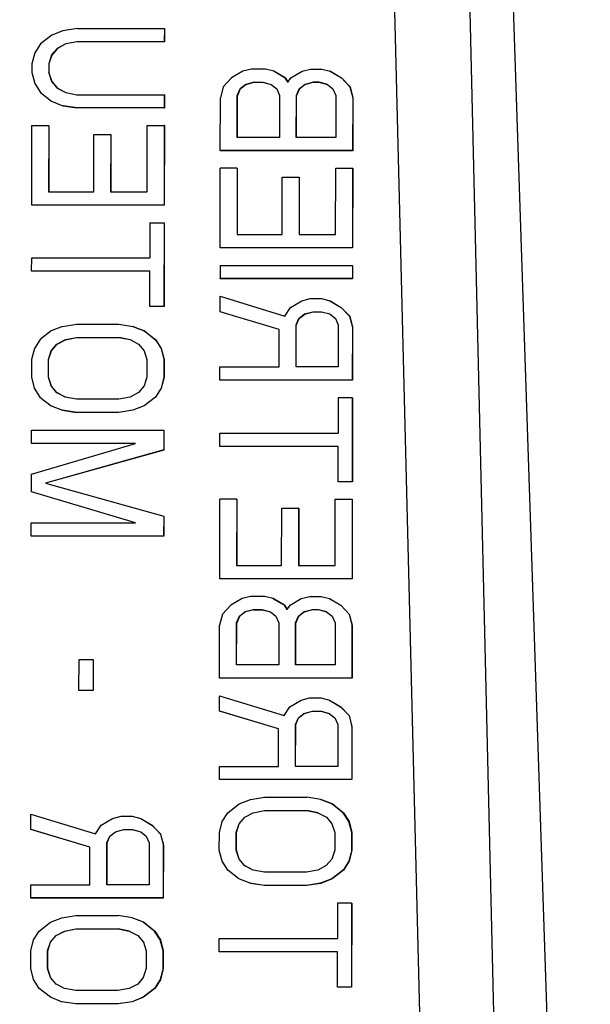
# Model space of a CAD drawing. Header units: inches. Extents: x 170 to 288, y 234 to 248.
# Tile 104 of 192: x 186.0467 to 186.075, y 243.9521 to 244.0009. Entities that reach past the tile are written whole.
import ezdxf

# ---------------------------------------------------------------- set-up
doc = ezdxf.new("R2010")
doc.units = ezdxf.units.IN
doc.header["$LTSCALE"] = 0.25
doc.header["$MEASUREMENT"] = 0
doc.layers.add('ANNOTATIONS', color=1, linetype='Continuous')
doc.layers.add('SLIM E GUIDE MOTOR LH', color=7, linetype='Continuous')
doc.styles.add('ARIAL', font='arial.ttf', dxfattribs={"height": 0.09375})
doc.dimstyles.new('STANDARD$0', dxfattribs={"dimtxt": 0.09375, "dimasz": 0.09375, "dimexe": 0.03125, "dimexo": 0.046875, "dimgap": 0.09, "dimtad": 0, "dimtih": 1, "dimtoh": 1, "dimdec": 4, "dimzin": 0, "dimdsep": 46, "dimtxsty": 'ARIAL', "dimcen": 0.09, "dimadec": 0, "dimazin": 0, "dimtfac": 1, "dimtdec": 4, "dimtofl": 0, "dimtmove": 0, "dimatfit": 1, "dimfxl": 1, "dimtolj": 1, "dimtzin": 0, "dimarcsym": 0})

# ---------------------------------------------------------------- blocks, each defined once
blk = doc.blocks.new('*D11')
at = {"layer": 'ANNOTATIONS', "color": 0, "lineweight": -2, "transparency": 16777216}
for p, q in [((185.619147, 244.143778), (187.017616, 244.143778)), ((186.986366, 244.050028), (186.986366, 242.359041)), ((186.986366, 240.233194), (186.986366, 241.924181)), ((185.70893, 240.139444), (187.017616, 240.139444))]:
    blk.add_line(p, q, dxfattribs=at)
at = {"layer": 'ANNOTATIONS', "color": 0, "transparency": 16777216}
for points in [[(186.970741, 244.050028), (187.001991, 244.050028), (186.986366, 244.143778)], [(186.970741, 240.233194), (187.001991, 240.233194), (186.986366, 240.139444)]]:
    blk.add_solid(points, dxfattribs=at)
at = {"layer": 'defpoints', "color": 0, "transparency": 16777216}
for p in [(185.572272, 244.143778), (186.986366, 244.143778), (185.662055, 240.139444)]:
    blk.add_point(p, dxfattribs=at)
at = {"layer": 'ANNOTATIONS', "color": 0, "transparency": 16777216, "insert": (186.986366, 242.141611), "char_height": 0.09375, "attachment_point": 5, "style": 'ARIAL'}
blk.add_mtext('\\A1;OPENING \\PHEIGHT', dxfattribs=at)

msp = doc.modelspace()

# ---------------------------------------------------------------- linework, layer by layer
at = {"layer": 'SLIM E GUIDE MOTOR LH'}
for p, q in [((186.070367, 244.024574), (186.074045, 243.914163)), ((186.067449, 243.914149), (186.064761, 244.022241)), ((186.068493, 244.022284), (186.071064, 243.914163)), ((186.048301, 244.00013), (186.047743, 243.999693)), ((186.048859, 244.000349), (186.048301, 244.00013)), ((186.049556, 244.000458), (186.048859, 244.000349)), ((186.049556, 244.000458), (186.053876, 244.000458)), ((186.053876, 244.000458), (186.053875, 243.999802)), ((186.053884, 244.000455), (186.053876, 244.000458)), ((186.053884, 244.000455), (186.053883, 243.999799)), ((186.047743, 243.999693), (186.047464, 243.999256)), ((186.048998, 243.999693), (186.048579, 243.999474)), ((186.049006, 243.99969), (186.048587, 243.999472)), ((186.049555, 243.999802), (186.048998, 243.999693)), ((186.049006, 243.99969), (186.048998, 243.999693)), ((186.049563, 243.9998), (186.049006, 243.99969)), ((186.053875, 243.999802), (186.049555, 243.999802)), ((186.049563, 243.9998), (186.049555, 243.999802)), ((186.053883, 243.999799), (186.049563, 243.9998)), ((186.053883, 243.999799), (186.053875, 243.999802)), ((186.047464, 243.999256), (186.047324, 243.998709)), ((186.0483, 243.999146), (186.04816, 243.998709)), ((186.048308, 243.999144), (186.048168, 243.998706)), ((186.048579, 243.999474), (186.0483, 243.999146)), ((186.048308, 243.999144), (186.0483, 243.999146)), ((186.048587, 243.999472), (186.048308, 243.999144)), ((186.048587, 243.999472), (186.048579, 243.999474)), ((186.047324, 243.998709), (186.047323, 243.998272)), ((186.04816, 243.998709), (186.04816, 243.998272)), ((186.048168, 243.998706), (186.04816, 243.998709)), ((186.048168, 243.998706), (186.048168, 243.998269)), ((186.047323, 243.998272), (186.047462, 243.997725)), ((186.04816, 243.998272), (186.048298, 243.997834)), ((186.048168, 243.998269), (186.04816, 243.998272)), ((186.048168, 243.998269), (186.048306, 243.997832)), ((186.057765, 243.998342), (186.057207, 243.998014)), ((186.058183, 243.998451), (186.057765, 243.998342)), ((186.05888, 243.998451), (186.058183, 243.998451)), ((186.059298, 243.998342), (186.05888, 243.998451)), ((186.059855, 243.998014), (186.059298, 243.998342)), ((186.059306, 243.998339), (186.059298, 243.998342)), ((186.059306, 243.998339), (186.059863, 243.998011)), ((186.060133, 243.998014), (186.060691, 243.998342)), ((186.060691, 243.998342), (186.061109, 243.998451)), ((186.061109, 243.998451), (186.061667, 243.998451)), ((186.061667, 243.998451), (186.062085, 243.998342)), ((186.062085, 243.998342), (186.062642, 243.998014)), ((186.062093, 243.998339), (186.062085, 243.998342)), ((186.062093, 243.998339), (186.06265, 243.998011)), ((186.047462, 243.997725), (186.04774, 243.997288)), ((186.048298, 243.997834), (186.048577, 243.997506)), ((186.048306, 243.997832), (186.048298, 243.997834)), ((186.048306, 243.997832), (186.048585, 243.997504)), ((186.056788, 243.997576), (186.056648, 243.99703)), ((186.057207, 243.998014), (186.056788, 243.997576)), ((186.057624, 243.997467), (186.057903, 243.997686)), ((186.057911, 243.997683), (186.057632, 243.997464)), ((186.057903, 243.997686), (186.058322, 243.997795)), ((186.057903, 243.997686), (186.057911, 243.997683)), ((186.058329, 243.997792), (186.057911, 243.997683)), ((186.058322, 243.997795), (186.05874, 243.997795)), ((186.058329, 243.997792), (186.058322, 243.997795)), ((186.058329, 243.997792), (186.058748, 243.997792)), ((186.05874, 243.997795), (186.059157, 243.997686)), ((186.05874, 243.997795), (186.058748, 243.997792)), ((186.058748, 243.997792), (186.059159, 243.997684)), ((186.059157, 243.997686), (186.059436, 243.997467)), ((186.059994, 243.997795), (186.059855, 243.998014)), ((186.059863, 243.998011), (186.059855, 243.998014)), ((186.059863, 243.998011), (186.059997, 243.9978)), ((186.059994, 243.997795), (186.060133, 243.998014)), ((186.060551, 243.997467), (186.06083, 243.997686)), ((186.060838, 243.997683), (186.060559, 243.997464)), ((186.06083, 243.997686), (186.061248, 243.997795)), ((186.06083, 243.997686), (186.060838, 243.997683)), ((186.061256, 243.997792), (186.060838, 243.997683)), ((186.061248, 243.997795), (186.061527, 243.997795)), ((186.061248, 243.997795), (186.061256, 243.997792)), ((186.061535, 243.997792), (186.061256, 243.997792)), ((186.061527, 243.997795), (186.061944, 243.997686)), ((186.061527, 243.997795), (186.061535, 243.997792)), ((186.061946, 243.997684), (186.061535, 243.997792)), ((186.061944, 243.997686), (186.062223, 243.997467)), ((186.062642, 243.998014), (186.063059, 243.997576)), ((186.06265, 243.998011), (186.062642, 243.998014)), ((186.06265, 243.998011), (186.063067, 243.997573)), ((186.063059, 243.997576), (186.063198, 243.99703)), ((186.063067, 243.997573), (186.063059, 243.997576)), ((186.063067, 243.997573), (186.063206, 243.997027)), ((186.04774, 243.997288), (186.048297, 243.99685)), ((186.048577, 243.997506), (186.048994, 243.997288)), ((186.048585, 243.997504), (186.048577, 243.997506)), ((186.048585, 243.997504), (186.048998, 243.997287)), ((186.048994, 243.997288), (186.049552, 243.997178)), ((186.049552, 243.997178), (186.053871, 243.997178)), ((186.053879, 243.997175), (186.053871, 243.997178)), ((186.053871, 243.997178), (186.053871, 243.996522)), ((186.053879, 243.997175), (186.053879, 243.996519)), ((186.057482, 243.995062), (186.057484, 243.997139)), ((186.057484, 243.997139), (186.057624, 243.997467)), ((186.057484, 243.997139), (186.057492, 243.997136)), ((186.05749, 243.995062), (186.057492, 243.997136)), ((186.057632, 243.997464), (186.057492, 243.997136)), ((186.057624, 243.997467), (186.057632, 243.997464)), ((186.059436, 243.997467), (186.059575, 243.997139)), ((186.059575, 243.997139), (186.059572, 243.995062)), ((186.060408, 243.995062), (186.060411, 243.997139)), ((186.060411, 243.997139), (186.060551, 243.997467)), ((186.060411, 243.997139), (186.060419, 243.997136)), ((186.060416, 243.995062), (186.060419, 243.997136)), ((186.060559, 243.997464), (186.060419, 243.997136)), ((186.060551, 243.997467), (186.060559, 243.997464)), ((186.062223, 243.997467), (186.062362, 243.997139)), ((186.062362, 243.997139), (186.062359, 243.995062)), ((186.048297, 243.99685), (186.048854, 243.996632)), ((186.048854, 243.996632), (186.049551, 243.996522)), ((186.048862, 243.996629), (186.048854, 243.996632)), ((186.049559, 243.99652), (186.048862, 243.996629)), ((186.056645, 243.994406), (186.056648, 243.99703)), ((186.063198, 243.99703), (186.063194, 243.994406)), ((186.063206, 243.997027), (186.063198, 243.99703)), ((186.063206, 243.997027), (186.063202, 243.994403)), ((186.049559, 243.99652), (186.049551, 243.996522)), ((186.053871, 243.996522), (186.049551, 243.996522)), ((186.053879, 243.996519), (186.049559, 243.99652)), ((186.053879, 243.996519), (186.053871, 243.996522)), ((186.047314, 243.991712), (186.04732, 243.995648)), ((186.04732, 243.995648), (186.048156, 243.995648)), ((186.048156, 243.995648), (186.048151, 243.992368)), ((186.048164, 243.995645), (186.048156, 243.995648)), ((186.048164, 243.995645), (186.048159, 243.992368)), ((186.053029, 243.992368), (186.053033, 243.995648)), ((186.053033, 243.995648), (186.053869, 243.995648)), ((186.053869, 243.995648), (186.053864, 243.991712)), ((186.053877, 243.995645), (186.053869, 243.995648)), ((186.053877, 243.995645), (186.053872, 243.991709)), ((186.050381, 243.992368), (186.050385, 243.99521)), ((186.050385, 243.99521), (186.051221, 243.99521)), ((186.051221, 243.99521), (186.051217, 243.992368)), ((186.051229, 243.995207), (186.051221, 243.99521)), ((186.051229, 243.995207), (186.051225, 243.992368)), ((186.059572, 243.995062), (186.057482, 243.995062)), ((186.062359, 243.995062), (186.060408, 243.995062)), ((186.056653, 243.994403), (186.056645, 243.994406)), ((186.063194, 243.994406), (186.056645, 243.994406)), ((186.063202, 243.994403), (186.056653, 243.994403)), ((186.063202, 243.994403), (186.063194, 243.994406)), ((186.056638, 243.989595), (186.056643, 243.993531)), ((186.05748, 243.993531), (186.056643, 243.993531)), ((186.05748, 243.993531), (186.057475, 243.990251)), ((186.05748, 243.993531), (186.057488, 243.993528)), ((186.057488, 243.993528), (186.057483, 243.990251)), ((186.062352, 243.990251), (186.062357, 243.993531)), ((186.062357, 243.993531), (186.063193, 243.993531)), ((186.063193, 243.993531), (186.063188, 243.989595)), ((186.063201, 243.993528), (186.063193, 243.993531)), ((186.063201, 243.993528), (186.063196, 243.989592)), ((186.059705, 243.990251), (186.059709, 243.993094)), ((186.059709, 243.993094), (186.060545, 243.993094)), ((186.060545, 243.993094), (186.060541, 243.990251)), ((186.060553, 243.993091), (186.060545, 243.993094)), ((186.060553, 243.993091), (186.060549, 243.990251)), ((186.048151, 243.992368), (186.050381, 243.992368)), ((186.051217, 243.992368), (186.053029, 243.992368)), ((186.047322, 243.991709), (186.047314, 243.991712)), ((186.053864, 243.991712), (186.047314, 243.991712)), ((186.053872, 243.991709), (186.047322, 243.991709)), ((186.053872, 243.991709), (186.053864, 243.991712)), ((186.053166, 243.990837), (186.053164, 243.989088)), ((186.053166, 243.990837), (186.053863, 243.990837)), ((186.053863, 243.990837), (186.053857, 243.986682)), ((186.053871, 243.990834), (186.053863, 243.990837)), ((186.053871, 243.990834), (186.053865, 243.986679)), ((186.057475, 243.990251), (186.059705, 243.990251)), ((186.060541, 243.990251), (186.062352, 243.990251)), ((186.056646, 243.989592), (186.056638, 243.989595)), ((186.063188, 243.989595), (186.056638, 243.989595)), ((186.063196, 243.989592), (186.056646, 243.989592)), ((186.063196, 243.989592), (186.063188, 243.989595)), ((186.04731, 243.988432), (186.047311, 243.989088)), ((186.047311, 243.989088), (186.053164, 243.989088)), ((186.053163, 243.988432), (186.04731, 243.988432)), ((186.047318, 243.988429), (186.04731, 243.988432)), ((186.053163, 243.988429), (186.047318, 243.988429)), ((186.05316, 243.986682), (186.053163, 243.988432)), ((186.056637, 243.98872), (186.056636, 243.988064)), ((186.056637, 243.98872), (186.063186, 243.98872)), ((186.063186, 243.98872), (186.063185, 243.988064)), ((186.063194, 243.988717), (186.063186, 243.98872)), ((186.063194, 243.988717), (186.063193, 243.988061)), ((186.056644, 243.988061), (186.056636, 243.988064)), ((186.063185, 243.988064), (186.056636, 243.988064)), ((186.063193, 243.988061), (186.056644, 243.988061)), ((186.063193, 243.988061), (186.063185, 243.988064)), ((186.056634, 243.986424), (186.056635, 243.98719)), ((186.056635, 243.98719), (186.059839, 243.986205)), ((186.060118, 243.986643), (186.060676, 243.986971)), ((186.060676, 243.986971), (186.061094, 243.98708)), ((186.061094, 243.98708), (186.061651, 243.98708)), ((186.061651, 243.98708), (186.062069, 243.986971)), ((186.062069, 243.986971), (186.062626, 243.986643)), ((186.062077, 243.986968), (186.062069, 243.986971)), ((186.062077, 243.986968), (186.062634, 243.98664)), ((186.053168, 243.986679), (186.05316, 243.986682)), ((186.053857, 243.986682), (186.05316, 243.986682)), ((186.053865, 243.986679), (186.053168, 243.986679)), ((186.053865, 243.986679), (186.053857, 243.986682)), ((186.059559, 243.985549), (186.056634, 243.986424)), ((186.056642, 243.986421), (186.056634, 243.986424)), ((186.059559, 243.985549), (186.056642, 243.986421)), ((186.059839, 243.986205), (186.060118, 243.986643)), ((186.060814, 243.986315), (186.061232, 243.986424)), ((186.060822, 243.986312), (186.06124, 243.986421)), ((186.061232, 243.986424), (186.06165, 243.986424)), ((186.061232, 243.986424), (186.06124, 243.986421)), ((186.06124, 243.986421), (186.061658, 243.986421)), ((186.06165, 243.986424), (186.062068, 243.986315)), ((186.06165, 243.986424), (186.061658, 243.986421)), ((186.061658, 243.986421), (186.06207, 243.986314)), ((186.062626, 243.986643), (186.063044, 243.986205)), ((186.062634, 243.98664), (186.062626, 243.986643)), ((186.062634, 243.98664), (186.063052, 243.986203)), ((186.060395, 243.985768), (186.060535, 243.986096)), ((186.060403, 243.985765), (186.060543, 243.986093)), ((186.060535, 243.986096), (186.060814, 243.986315)), ((186.060535, 243.986096), (186.060543, 243.986093)), ((186.060543, 243.986093), (186.060822, 243.986312)), ((186.060814, 243.986315), (186.060822, 243.986312)), ((186.062068, 243.986315), (186.062347, 243.986096)), ((186.062347, 243.986096), (186.062486, 243.985768)), ((186.063044, 243.986205), (186.063182, 243.985659)), ((186.063052, 243.986203), (186.063044, 243.986205)), ((186.063052, 243.986203), (186.06319, 243.985656)), ((186.048281, 243.98548), (186.047723, 243.985042)), ((186.048839, 243.985698), (186.048281, 243.98548)), ((186.048839, 243.985698), (186.049536, 243.985808)), ((186.049536, 243.985808), (186.051626, 243.985808)), ((186.051626, 243.985808), (186.052323, 243.985698)), ((186.052323, 243.985698), (186.05288, 243.98548)), ((186.052331, 243.985695), (186.052323, 243.985698)), ((186.052331, 243.985695), (186.052888, 243.985477)), ((186.05288, 243.98548), (186.053437, 243.985042)), ((186.052888, 243.985477), (186.05288, 243.98548)), ((186.052888, 243.985477), (186.053445, 243.985039)), ((186.059556, 243.983691), (186.059559, 243.985549)), ((186.060392, 243.983691), (186.060395, 243.985768)), ((186.060395, 243.985768), (186.060403, 243.985765)), ((186.0604, 243.983691), (186.060403, 243.985765)), ((186.062486, 243.985768), (186.062483, 243.983691)), ((186.063182, 243.985659), (186.063179, 243.983035)), ((186.06319, 243.985656), (186.063182, 243.985659)), ((186.06319, 243.985656), (186.063187, 243.983032)), ((186.047723, 243.985042), (186.047444, 243.984605)), ((186.048559, 243.984824), (186.048978, 243.985042)), ((186.048567, 243.984821), (186.048986, 243.985039)), ((186.048978, 243.985042), (186.049535, 243.985152)), ((186.048978, 243.985042), (186.048986, 243.985039)), ((186.048986, 243.985039), (186.049543, 243.985149)), ((186.049535, 243.985152), (186.051625, 243.985152)), ((186.049535, 243.985152), (186.049543, 243.985149)), ((186.049543, 243.985149), (186.051633, 243.985149)), ((186.051625, 243.985152), (186.052183, 243.985042)), ((186.051625, 243.985152), (186.051633, 243.985149)), ((186.052187, 243.98504), (186.051633, 243.985149)), ((186.052183, 243.985042), (186.0526, 243.984824)), ((186.053437, 243.985042), (186.053715, 243.984605)), ((186.053445, 243.985039), (186.053437, 243.985042)), ((186.053445, 243.985039), (186.053723, 243.984602)), ((186.047444, 243.984605), (186.047304, 243.984058)), ((186.04814, 243.984058), (186.04828, 243.984496)), ((186.048148, 243.984055), (186.048288, 243.984493)), ((186.04828, 243.984496), (186.048559, 243.984824)), ((186.04828, 243.984496), (186.048288, 243.984493)), ((186.048288, 243.984493), (186.048567, 243.984821)), ((186.048559, 243.984824), (186.048567, 243.984821)), ((186.0526, 243.984824), (186.052879, 243.984496)), ((186.052879, 243.984496), (186.053017, 243.984058)), ((186.053715, 243.984605), (186.053854, 243.984058)), ((186.053723, 243.984602), (186.053715, 243.984605)), ((186.053723, 243.984602), (186.053861, 243.984055)), ((186.047304, 243.984058), (186.047303, 243.983184)), ((186.048139, 243.983184), (186.04814, 243.984058)), ((186.04814, 243.984058), (186.048148, 243.984055)), ((186.048147, 243.983181), (186.048148, 243.984055)), ((186.053017, 243.984058), (186.053016, 243.983184)), ((186.053854, 243.984058), (186.053852, 243.983184)), ((186.053861, 243.984055), (186.053854, 243.984058)), ((186.053861, 243.984055), (186.05386, 243.983181)), ((186.056629, 243.983035), (186.05663, 243.983691)), ((186.05663, 243.983691), (186.059556, 243.983691)), ((186.062483, 243.983691), (186.060392, 243.983691)), ((186.047303, 243.983184), (186.047441, 243.982637)), ((186.048278, 243.982746), (186.048139, 243.983184)), ((186.048139, 243.983184), (186.048147, 243.983181)), ((186.048286, 243.982743), (186.048147, 243.983181)), ((186.053016, 243.983184), (186.052876, 243.982746)), ((186.053852, 243.983184), (186.053712, 243.982637)), ((186.05386, 243.983181), (186.05372, 243.982634)), ((186.05386, 243.983181), (186.053852, 243.983184)), ((186.056637, 243.983032), (186.056629, 243.983035)), ((186.063179, 243.983035), (186.056629, 243.983035)), ((186.063187, 243.983032), (186.056637, 243.983032)), ((186.063187, 243.983032), (186.063179, 243.983035)), ((186.047441, 243.982637), (186.047719, 243.9822)), ((186.048556, 243.982418), (186.048278, 243.982746)), ((186.048278, 243.982746), (186.048286, 243.982743)), ((186.048564, 243.982415), (186.048286, 243.982743)), ((186.052876, 243.982746), (186.052597, 243.982418)), ((186.053712, 243.982637), (186.053433, 243.9822)), ((186.05372, 243.982634), (186.053441, 243.982197)), ((186.05372, 243.982634), (186.053712, 243.982637)), ((186.047719, 243.9822), (186.048276, 243.981762)), ((186.048974, 243.9822), (186.048556, 243.982418)), ((186.048556, 243.982418), (186.048564, 243.982415)), ((186.048978, 243.982199), (186.048564, 243.982415)), ((186.049531, 243.98209), (186.048974, 243.9822)), ((186.051621, 243.98209), (186.049531, 243.98209)), ((186.052179, 243.9822), (186.051621, 243.98209)), ((186.052597, 243.982418), (186.052179, 243.9822)), ((186.053433, 243.9822), (186.052875, 243.981762)), ((186.053441, 243.982197), (186.052883, 243.981759)), ((186.053441, 243.982197), (186.053433, 243.9822)), ((186.062481, 243.98216), (186.062478, 243.980411)), ((186.063177, 243.98216), (186.062481, 243.98216)), ((186.063177, 243.98216), (186.063172, 243.978005)), ((186.063177, 243.98216), (186.063185, 243.982157)), ((186.063185, 243.982157), (186.06318, 243.978002)), ((186.048276, 243.981762), (186.048833, 243.981544)), ((186.048833, 243.981544), (186.04953, 243.981434)), ((186.048841, 243.981541), (186.048833, 243.981544)), ((186.049538, 243.981431), (186.048841, 243.981541)), ((186.052317, 243.981544), (186.05162, 243.981434)), ((186.052325, 243.981541), (186.051628, 243.981431)), ((186.052875, 243.981762), (186.052317, 243.981544)), ((186.052325, 243.981541), (186.052317, 243.981544)), ((186.052883, 243.981759), (186.052325, 243.981541)), ((186.052883, 243.981759), (186.052875, 243.981762)), ((186.05162, 243.981434), (186.04953, 243.981434)), ((186.049538, 243.981431), (186.04953, 243.981434)), ((186.051628, 243.981431), (186.049538, 243.981431)), ((186.051628, 243.981431), (186.05162, 243.981434)), ((186.047298, 243.979904), (186.047299, 243.98056)), ((186.047299, 243.98056), (186.053849, 243.98056)), ((186.053849, 243.98056), (186.053847, 243.979576)), ((186.053857, 243.980557), (186.053849, 243.98056)), ((186.053857, 243.980557), (186.053855, 243.979573)), ((186.056625, 243.979755), (186.056626, 243.980411)), ((186.056626, 243.980411), (186.062478, 243.980411)), ((186.047296, 243.978373), (186.052454, 243.979904)), ((186.052454, 243.979904), (186.047298, 243.979904)), ((186.047306, 243.979901), (186.047298, 243.979904)), ((186.052445, 243.979901), (186.047306, 243.979901)), ((186.053847, 243.979576), (186.047992, 243.977936)), ((186.053855, 243.979573), (186.048002, 243.977933)), ((186.053855, 243.979573), (186.053847, 243.979576)), ((186.062477, 243.979755), (186.056625, 243.979755)), ((186.056633, 243.979752), (186.056625, 243.979755)), ((186.062477, 243.979752), (186.056633, 243.979752)), ((186.062475, 243.978005), (186.062477, 243.979755)), ((186.047295, 243.977498), (186.047296, 243.978373)), ((186.047992, 243.977936), (186.053843, 243.976296)), ((186.062483, 243.978002), (186.062475, 243.978005)), ((186.063172, 243.978005), (186.062475, 243.978005)), ((186.06318, 243.978002), (186.062483, 243.978002)), ((186.06318, 243.978002), (186.063172, 243.978005)), ((186.052449, 243.975968), (186.047295, 243.977498)), ((186.047303, 243.977495), (186.047295, 243.977498)), ((186.052447, 243.975968), (186.047303, 243.977495)), ((186.056616, 243.973195), (186.056621, 243.977131)), ((186.057457, 243.977131), (186.056621, 243.977131)), ((186.057457, 243.977131), (186.057453, 243.973851)), ((186.057457, 243.977131), (186.057465, 243.977128)), ((186.057465, 243.977128), (186.057461, 243.973851)), ((186.06233, 243.973851), (186.062334, 243.977131)), ((186.062334, 243.977131), (186.063171, 243.977131)), ((186.063171, 243.977131), (186.063165, 243.973195)), ((186.063179, 243.977128), (186.063171, 243.977131)), ((186.063179, 243.977128), (186.063173, 243.973192)), ((186.059682, 243.973851), (186.059686, 243.976693)), ((186.059686, 243.976693), (186.060522, 243.976693)), ((186.060522, 243.976693), (186.060518, 243.973851)), ((186.06053, 243.97669), (186.060522, 243.976693)), ((186.06053, 243.97669), (186.060526, 243.973851)), ((186.053843, 243.976296), (186.053842, 243.975312)), ((186.053851, 243.976293), (186.053843, 243.976296)), ((186.053851, 243.976293), (186.05385, 243.975309)), ((186.047292, 243.975312), (186.047293, 243.975968)), ((186.047293, 243.975968), (186.052449, 243.975968)), ((186.053842, 243.975312), (186.047292, 243.975312)), ((186.0473, 243.975309), (186.047292, 243.975312)), ((186.05385, 243.975309), (186.0473, 243.975309)), ((186.05385, 243.975309), (186.053842, 243.975312)), ((186.057453, 243.973851), (186.059682, 243.973851)), ((186.060518, 243.973851), (186.06233, 243.973851)), ((186.056624, 243.973192), (186.056616, 243.973195)), ((186.063165, 243.973195), (186.056616, 243.973195)), ((186.063173, 243.973192), (186.056624, 243.973192)), ((186.063173, 243.973192), (186.063165, 243.973195)), ((186.057729, 243.972211), (186.057171, 243.971883)), ((186.058147, 243.97232), (186.057729, 243.972211)), ((186.058844, 243.97232), (186.058147, 243.97232)), ((186.059262, 243.972211), (186.058844, 243.97232)), ((186.059819, 243.971883), (186.059262, 243.972211)), ((186.05927, 243.972208), (186.059262, 243.972211)), ((186.05927, 243.972208), (186.059827, 243.97188)), ((186.060098, 243.971883), (186.060655, 243.972211)), ((186.060655, 243.972211), (186.061074, 243.97232)), ((186.061074, 243.97232), (186.061631, 243.97232)), ((186.061631, 243.97232), (186.062049, 243.972211)), ((186.062049, 243.972211), (186.062606, 243.971883)), ((186.062057, 243.972208), (186.062049, 243.972211)), ((186.062057, 243.972208), (186.062614, 243.97188)), ((186.057171, 243.971883), (186.056753, 243.971445)), ((186.059958, 243.971664), (186.059819, 243.971883)), ((186.059827, 243.97188), (186.059819, 243.971883)), ((186.059827, 243.97188), (186.059961, 243.971669)), ((186.059958, 243.971664), (186.060098, 243.971883)), ((186.062606, 243.971883), (186.063023, 243.971445)), ((186.062614, 243.97188), (186.062606, 243.971883)), ((186.062614, 243.97188), (186.063031, 243.971442)), ((186.056753, 243.971445), (186.056613, 243.970899)), ((186.057449, 243.971008), (186.057589, 243.971336)), ((186.057597, 243.971333), (186.057457, 243.971005)), ((186.057589, 243.971336), (186.057868, 243.971555)), ((186.057589, 243.971336), (186.057597, 243.971333)), ((186.057876, 243.971552), (186.057597, 243.971333)), ((186.057868, 243.971555), (186.058286, 243.971664)), ((186.057868, 243.971555), (186.057876, 243.971552)), ((186.058294, 243.971661), (186.057876, 243.971552)), ((186.058286, 243.971664), (186.058704, 243.971664)), ((186.058294, 243.971661), (186.058286, 243.971664)), ((186.058294, 243.971661), (186.058712, 243.971661)), ((186.058704, 243.971664), (186.059122, 243.971555)), ((186.058704, 243.971664), (186.058712, 243.971661)), ((186.058712, 243.971661), (186.059123, 243.971553)), ((186.059122, 243.971555), (186.0594, 243.971336)), ((186.0594, 243.971336), (186.059539, 243.971008)), ((186.060375, 243.971008), (186.060515, 243.971336)), ((186.060523, 243.971333), (186.060383, 243.971005)), ((186.060515, 243.971336), (186.060794, 243.971555)), ((186.060515, 243.971336), (186.060523, 243.971333)), ((186.060802, 243.971552), (186.060523, 243.971333)), ((186.060794, 243.971555), (186.061212, 243.971664)), ((186.060794, 243.971555), (186.060802, 243.971552)), ((186.06122, 243.971661), (186.060802, 243.971552)), ((186.061212, 243.971664), (186.061491, 243.971664)), ((186.061212, 243.971664), (186.06122, 243.971661)), ((186.061499, 243.971661), (186.06122, 243.971661)), ((186.061491, 243.971664), (186.061909, 243.971555)), ((186.061491, 243.971664), (186.061499, 243.971661)), ((186.06191, 243.971553), (186.061499, 243.971661)), ((186.061909, 243.971555), (186.062187, 243.971336)), ((186.062187, 243.971336), (186.062326, 243.971008)), ((186.063023, 243.971445), (186.063162, 243.970899)), ((186.063031, 243.971442), (186.063023, 243.971445)), ((186.063031, 243.971442), (186.06317, 243.970896)), ((186.056609, 243.968275), (186.056613, 243.970899)), ((186.057446, 243.968931), (186.057449, 243.971008)), ((186.057449, 243.971008), (186.057457, 243.971005)), ((186.057454, 243.968931), (186.057457, 243.971005)), ((186.059539, 243.971008), (186.059536, 243.968931)), ((186.060372, 243.968931), (186.060375, 243.971008)), ((186.060375, 243.971008), (186.060383, 243.971005)), ((186.06038, 243.968931), (186.060383, 243.971005)), ((186.062326, 243.971008), (186.062323, 243.968931)), ((186.063162, 243.970899), (186.063158, 243.968275)), ((186.06317, 243.970896), (186.063162, 243.970899)), ((186.06317, 243.970896), (186.063166, 243.968272)), ((186.049651, 243.967658), (186.049653, 243.969189)), ((186.049653, 243.969189), (186.050349, 243.969189)), ((186.050349, 243.969189), (186.050347, 243.967658)), ((186.050357, 243.969186), (186.050349, 243.969189)), ((186.050357, 243.969186), (186.050355, 243.967655)), ((186.059536, 243.968931), (186.057446, 243.968931)), ((186.062323, 243.968931), (186.060372, 243.968931)), ((186.056617, 243.968272), (186.056609, 243.968275)), ((186.063158, 243.968275), (186.056609, 243.968275)), ((186.063166, 243.968272), (186.056617, 243.968272)), ((186.063166, 243.968272), (186.063158, 243.968275)), ((186.049658, 243.967655), (186.049651, 243.967658)), ((186.050347, 243.967658), (186.049651, 243.967658)), ((186.050355, 243.967655), (186.049658, 243.967655)), ((186.050355, 243.967655), (186.050347, 243.967658)), ((186.056607, 243.966635), (186.056608, 243.9674)), ((186.056608, 243.9674), (186.059811, 243.966416)), ((186.059811, 243.966416), (186.060091, 243.966853)), ((186.060091, 243.966853), (186.060649, 243.967181)), ((186.060649, 243.967181), (186.061067, 243.967291)), ((186.061067, 243.967291), (186.061624, 243.967291)), ((186.061624, 243.967291), (186.062042, 243.967181)), ((186.062042, 243.967181), (186.062599, 243.966853)), ((186.06205, 243.967178), (186.062042, 243.967181)), ((186.06205, 243.967178), (186.062607, 243.96685)), ((186.062599, 243.966853), (186.063017, 243.966416)), ((186.062607, 243.96685), (186.062599, 243.966853)), ((186.062607, 243.96685), (186.063024, 243.966413)), ((186.059532, 243.96576), (186.056607, 243.966635)), ((186.056615, 243.966632), (186.056607, 243.966635)), ((186.059532, 243.965759), (186.056615, 243.966632)), ((186.060508, 243.966307), (186.060787, 243.966525)), ((186.060516, 243.966304), (186.060795, 243.966522)), ((186.060787, 243.966525), (186.061205, 243.966635)), ((186.060787, 243.966525), (186.060795, 243.966522)), ((186.060795, 243.966522), (186.061213, 243.966632)), ((186.061205, 243.966635), (186.061623, 243.966635)), ((186.061205, 243.966635), (186.061213, 243.966632)), ((186.061213, 243.966632), (186.061631, 243.966632)), ((186.061623, 243.966635), (186.062041, 243.966525)), ((186.061623, 243.966635), (186.061631, 243.966632)), ((186.061631, 243.966632), (186.062043, 243.966524)), ((186.062041, 243.966525), (186.06232, 243.966307)), ((186.063017, 243.966416), (186.063155, 243.965869)), ((186.063024, 243.966413), (186.063017, 243.966416)), ((186.063024, 243.966413), (186.063163, 243.965866)), ((186.060365, 243.963901), (186.060368, 243.965979)), ((186.060368, 243.965979), (186.060508, 243.966307)), ((186.060368, 243.965979), (186.060376, 243.965976)), ((186.060373, 243.963901), (186.060376, 243.965976)), ((186.060376, 243.965976), (186.060516, 243.966304)), ((186.060508, 243.966307), (186.060516, 243.966304)), ((186.06232, 243.966307), (186.062459, 243.965979)), ((186.062459, 243.965979), (186.062456, 243.963901)), ((186.063155, 243.965869), (186.063152, 243.963245)), ((186.063163, 243.965866), (186.063155, 243.965869)), ((186.063163, 243.965866), (186.06316, 243.963242)), ((186.059529, 243.963901), (186.059532, 243.96576)), ((186.056602, 243.963245), (186.056603, 243.963901)), ((186.056603, 243.963901), (186.059529, 243.963901)), ((186.062456, 243.963901), (186.060365, 243.963901)), ((186.05661, 243.963242), (186.056602, 243.963245)), ((186.063152, 243.963245), (186.056602, 243.963245)), ((186.06316, 243.963242), (186.05661, 243.963242)), ((186.06316, 243.963242), (186.063152, 243.963245)), ((186.057018, 243.961605), (186.057576, 243.962043)), ((186.057576, 243.962043), (186.058134, 243.962261)), ((186.058134, 243.962261), (186.05883, 243.962371)), ((186.05883, 243.962371), (186.060921, 243.962371)), ((186.061617, 243.962261), (186.060921, 243.962371)), ((186.062174, 243.962043), (186.061617, 243.962261)), ((186.061625, 243.962258), (186.061617, 243.962261)), ((186.061625, 243.962258), (186.062182, 243.96204)), ((186.062731, 243.961605), (186.062174, 243.962043)), ((186.062182, 243.96204), (186.062174, 243.962043)), ((186.062182, 243.96204), (186.062739, 243.961602)), ((186.047272, 243.96077), (186.047273, 243.961535)), ((186.047273, 243.961535), (186.050477, 243.960551)), ((186.056739, 243.961168), (186.057018, 243.961605)), ((186.057854, 243.961387), (186.058272, 243.961605)), ((186.057862, 243.961384), (186.05828, 243.961602)), ((186.058272, 243.961605), (186.05883, 243.961715)), ((186.058272, 243.961605), (186.05828, 243.961602)), ((186.05828, 243.961602), (186.058838, 243.961712)), ((186.05883, 243.961715), (186.06092, 243.961715)), ((186.05883, 243.961715), (186.058838, 243.961712)), ((186.058838, 243.961712), (186.060928, 243.961712)), ((186.06092, 243.961715), (186.061477, 243.961605)), ((186.06092, 243.961715), (186.060928, 243.961712)), ((186.061481, 243.961603), (186.060928, 243.961712)), ((186.061477, 243.961605), (186.061895, 243.961387)), ((186.063009, 243.961168), (186.062731, 243.961605)), ((186.062739, 243.961602), (186.062731, 243.961605)), ((186.062739, 243.961602), (186.063017, 243.961165)), ((186.050477, 243.960551), (186.050756, 243.960989)), ((186.050756, 243.960989), (186.051314, 243.961317)), ((186.051314, 243.961317), (186.051732, 243.961426)), ((186.051732, 243.961426), (186.05229, 243.961426)), ((186.05229, 243.961426), (186.052708, 243.961317)), ((186.052708, 243.961317), (186.053265, 243.960989)), ((186.052716, 243.961314), (186.052708, 243.961317)), ((186.052716, 243.961314), (186.053273, 243.960986)), ((186.053265, 243.960989), (186.053682, 243.960551)), ((186.053273, 243.960986), (186.053265, 243.960989)), ((186.053273, 243.960986), (186.05369, 243.960548)), ((186.056598, 243.960621), (186.056739, 243.961168)), ((186.057435, 243.960621), (186.057574, 243.961059)), ((186.057443, 243.960618), (186.057582, 243.961056)), ((186.057574, 243.961059), (186.057854, 243.961387)), ((186.057574, 243.961059), (186.057582, 243.961056)), ((186.057582, 243.961056), (186.057862, 243.961384)), ((186.057854, 243.961387), (186.057862, 243.961384)), ((186.061895, 243.961387), (186.062173, 243.961059)), ((186.062173, 243.961059), (186.062312, 243.960621)), ((186.063148, 243.960621), (186.063009, 243.961168)), ((186.063017, 243.961165), (186.063009, 243.961168)), ((186.063017, 243.961165), (186.063156, 243.960618)), ((186.050197, 243.959895), (186.047272, 243.96077)), ((186.04728, 243.960767), (186.047272, 243.96077)), ((186.050197, 243.959895), (186.04728, 243.960767)), ((186.051174, 243.960442), (186.051453, 243.960661)), ((186.051182, 243.960439), (186.05146, 243.960658)), ((186.051453, 243.960661), (186.051871, 243.96077)), ((186.051453, 243.960661), (186.05146, 243.960658)), ((186.05146, 243.960658), (186.051879, 243.960767)), ((186.051871, 243.96077), (186.052289, 243.96077)), ((186.051871, 243.96077), (186.051879, 243.960767)), ((186.051879, 243.960767), (186.052297, 243.960767)), ((186.052289, 243.96077), (186.052707, 243.960661)), ((186.052289, 243.96077), (186.052297, 243.960767)), ((186.052297, 243.960767), (186.052708, 243.960659)), ((186.052707, 243.960661), (186.052985, 243.960442)), ((186.053682, 243.960551), (186.053821, 243.960005)), ((186.05369, 243.960548), (186.053682, 243.960551)), ((186.05369, 243.960548), (186.053829, 243.960002)), ((186.056597, 243.959747), (186.056598, 243.960621)), ((186.057433, 243.959747), (186.057435, 243.960621)), ((186.057435, 243.960621), (186.057443, 243.960618)), ((186.057441, 243.959744), (186.057443, 243.960618)), ((186.062312, 243.960621), (186.062311, 243.959747)), ((186.063147, 243.959747), (186.063148, 243.960621)), ((186.063156, 243.960618), (186.063148, 243.960621)), ((186.063156, 243.960618), (186.063155, 243.959744)), ((186.051031, 243.958037), (186.051034, 243.960114)), ((186.051034, 243.960114), (186.051174, 243.960442)), ((186.051034, 243.960114), (186.051042, 243.960111)), ((186.051039, 243.958037), (186.051042, 243.960111)), ((186.051042, 243.960111), (186.051182, 243.960439)), ((186.051174, 243.960442), (186.051182, 243.960439)), ((186.052985, 243.960442), (186.053124, 243.960114)), ((186.053124, 243.960114), (186.053121, 243.958037)), ((186.050195, 243.958037), (186.050197, 243.959895)), ((186.053821, 243.960005), (186.053817, 243.957381)), ((186.053829, 243.960002), (186.053821, 243.960005)), ((186.053829, 243.960002), (186.053825, 243.957378)), ((186.056736, 243.9592), (186.056597, 243.959747)), ((186.057572, 243.959309), (186.057433, 243.959747)), ((186.057433, 243.959747), (186.057441, 243.959744)), ((186.05758, 243.959306), (186.057441, 243.959744)), ((186.062311, 243.959747), (186.062171, 243.959309)), ((186.063147, 243.959747), (186.063007, 243.9592)), ((186.063155, 243.959744), (186.063015, 243.959197)), ((186.063147, 243.959747), (186.063155, 243.959744)), ((186.057014, 243.958763), (186.056736, 243.9592)), ((186.05785, 243.958981), (186.057572, 243.959309)), ((186.057572, 243.959309), (186.05758, 243.959306)), ((186.057858, 243.958978), (186.05758, 243.959306)), ((186.062171, 243.959309), (186.061892, 243.958981)), ((186.063007, 243.9592), (186.062727, 243.958763)), ((186.063015, 243.959197), (186.062735, 243.95876)), ((186.063015, 243.959197), (186.063007, 243.9592)), ((186.057571, 243.958325), (186.057014, 243.958763)), ((186.058268, 243.958763), (186.05785, 243.958981)), ((186.05785, 243.958981), (186.057858, 243.958978)), ((186.058272, 243.958762), (186.057858, 243.958978)), ((186.058825, 243.958653), (186.058268, 243.958763)), ((186.060916, 243.958653), (186.058825, 243.958653)), ((186.061473, 243.958763), (186.060916, 243.958653)), ((186.061892, 243.958981), (186.061473, 243.958763)), ((186.062727, 243.958763), (186.062169, 243.958325)), ((186.062735, 243.95876), (186.062177, 243.958322)), ((186.062735, 243.95876), (186.062727, 243.958763)), ((186.058128, 243.958107), (186.057571, 243.958325)), ((186.058824, 243.957997), (186.058128, 243.958107)), ((186.058136, 243.958104), (186.058128, 243.958107)), ((186.058832, 243.957994), (186.058136, 243.958104)), ((186.061612, 243.958107), (186.060915, 243.957997)), ((186.06162, 243.958104), (186.060923, 243.957994)), ((186.062169, 243.958325), (186.061612, 243.958107)), ((186.06162, 243.958104), (186.061612, 243.958107)), ((186.062177, 243.958322), (186.06162, 243.958104)), ((186.062177, 243.958322), (186.062169, 243.958325)), ((186.047268, 243.958037), (186.050195, 243.958037)), ((186.047268, 243.957381), (186.047268, 243.958037)), ((186.053121, 243.958037), (186.051031, 243.958037)), ((186.060915, 243.957997), (186.058824, 243.957997)), ((186.058832, 243.957994), (186.058824, 243.957997)), ((186.060923, 243.957994), (186.058832, 243.957994)), ((186.060923, 243.957994), (186.060915, 243.957997)), ((186.047275, 243.957378), (186.047268, 243.957381)), ((186.053817, 243.957381), (186.047268, 243.957381)), ((186.053825, 243.957378), (186.047275, 243.957378)), ((186.053825, 243.957378), (186.053817, 243.957381)), ((186.062446, 243.957123), (186.062444, 243.955373)), ((186.063143, 243.957123), (186.062446, 243.957123)), ((186.063143, 243.957123), (186.063138, 243.952968)), ((186.063143, 243.957123), (186.063151, 243.95712)), ((186.063151, 243.95712), (186.063145, 243.952965)), ((186.047683, 243.955741), (186.048241, 243.956178)), ((186.048241, 243.956178), (186.048799, 243.956397)), ((186.048799, 243.956397), (186.049496, 243.956506)), ((186.049496, 243.956506), (186.051586, 243.956506)), ((186.052283, 243.956397), (186.051586, 243.956506)), ((186.052848, 243.956175), (186.052283, 243.956397)), ((186.052291, 243.956394), (186.052283, 243.956397)), ((186.053397, 243.955741), (186.05284, 243.956178)), ((186.052848, 243.956175), (186.05284, 243.956178)), ((186.052848, 243.956175), (186.053405, 243.955738)), ((186.047404, 243.955303), (186.047683, 243.955741)), ((186.048519, 243.955522), (186.048937, 243.955741)), ((186.048527, 243.955519), (186.048945, 243.955738)), ((186.048937, 243.955741), (186.049495, 243.95585)), ((186.048937, 243.955741), (186.048945, 243.955738)), ((186.048945, 243.955738), (186.049503, 243.955847)), ((186.049495, 243.95585), (186.051585, 243.95585)), ((186.049495, 243.95585), (186.049503, 243.955847)), ((186.049503, 243.955847), (186.051593, 243.955847)), ((186.051585, 243.95585), (186.052143, 243.955741)), ((186.051585, 243.95585), (186.051593, 243.955847)), ((186.052147, 243.955739), (186.051593, 243.955847)), ((186.052143, 243.955741), (186.05256, 243.955522)), ((186.053675, 243.955303), (186.053397, 243.955741)), ((186.053405, 243.955738), (186.053397, 243.955741)), ((186.053405, 243.955738), (186.053683, 243.9553)), ((186.047264, 243.954757), (186.047404, 243.955303)), ((186.0481, 243.954757), (186.04824, 243.955194)), ((186.048108, 243.954754), (186.048248, 243.955191)), ((186.04824, 243.955194), (186.048519, 243.955522)), ((186.04824, 243.955194), (186.048248, 243.955191)), ((186.048248, 243.955191), (186.048527, 243.955519)), ((186.048519, 243.955522), (186.048527, 243.955519)), ((186.05256, 243.955522), (186.052839, 243.955194)), ((186.052839, 243.955194), (186.052977, 243.954757)), ((186.053813, 243.954757), (186.053675, 243.955303)), ((186.053683, 243.9553), (186.053675, 243.955303)), ((186.053683, 243.9553), (186.053821, 243.954754)), ((186.05659, 243.954717), (186.056591, 243.955373)), ((186.056591, 243.955373), (186.062444, 243.955373)), ((186.047263, 243.953882), (186.047264, 243.954757)), ((186.048099, 243.953882), (186.0481, 243.954757)), ((186.0481, 243.954757), (186.048108, 243.954754)), ((186.048107, 243.953879), (186.048108, 243.954754)), ((186.052977, 243.954757), (186.052976, 243.953882)), ((186.053812, 243.953882), (186.053813, 243.954757)), ((186.053821, 243.954754), (186.053813, 243.954757)), ((186.053821, 243.954754), (186.05382, 243.953879)), ((186.062443, 243.954717), (186.05659, 243.954717)), ((186.056598, 243.954714), (186.05659, 243.954717)), ((186.062443, 243.954714), (186.056598, 243.954714)), ((186.062441, 243.952968), (186.062443, 243.954717)), ((186.047401, 243.953335), (186.047263, 243.953882)), ((186.048238, 243.953445), (186.048099, 243.953882)), ((186.048099, 243.953882), (186.048107, 243.953879)), ((186.048246, 243.953442), (186.048107, 243.953879)), ((186.052976, 243.953882), (186.052836, 243.953445)), ((186.053812, 243.953882), (186.053672, 243.953335)), ((186.05382, 243.953879), (186.05368, 243.953332)), ((186.053812, 243.953882), (186.05382, 243.953879)), ((186.047679, 243.952898), (186.047401, 243.953335)), ((186.048516, 243.953117), (186.048238, 243.953445)), ((186.048238, 243.953445), (186.048246, 243.953442)), ((186.048524, 243.953114), (186.048246, 243.953442)), ((186.052836, 243.953445), (186.052557, 243.953117)), ((186.053672, 243.953335), (186.053393, 243.952898)), ((186.05368, 243.953332), (186.053401, 243.952895)), ((186.05368, 243.953332), (186.053672, 243.953335)), ((186.048236, 243.952461), (186.047679, 243.952898)), ((186.048934, 243.952898), (186.048516, 243.953117)), ((186.048516, 243.953117), (186.048524, 243.953114)), ((186.048937, 243.952897), (186.048524, 243.953114)), ((186.049491, 243.952789), (186.048934, 243.952898)), ((186.051581, 243.952789), (186.049491, 243.952789)), ((186.052139, 243.952898), (186.051581, 243.952789)), ((186.052557, 243.953117), (186.052139, 243.952898)), ((186.053393, 243.952898), (186.052835, 243.952461)), ((186.053401, 243.952895), (186.052843, 243.952458)), ((186.053401, 243.952895), (186.053393, 243.952898)), ((186.062449, 243.952965), (186.062441, 243.952968)), ((186.063138, 243.952968), (186.062441, 243.952968)), ((186.063145, 243.952965), (186.062449, 243.952965)), ((186.063145, 243.952965), (186.063138, 243.952968)), ((186.048793, 243.952242), (186.048236, 243.952461)), ((186.04949, 243.952133), (186.048793, 243.952242)), ((186.048801, 243.952239), (186.048793, 243.952242)), ((186.049498, 243.95213), (186.048801, 243.952239)), ((186.052277, 243.952242), (186.05158, 243.952133)), ((186.052285, 243.952239), (186.051588, 243.95213)), ((186.052835, 243.952461), (186.052277, 243.952242)), ((186.052285, 243.952239), (186.052277, 243.952242)), ((186.052843, 243.952458), (186.052285, 243.952239)), ((186.052843, 243.952458), (186.052835, 243.952461)), ((186.05158, 243.952133), (186.04949, 243.952133)), ((186.049498, 243.95213), (186.04949, 243.952133)), ((186.051588, 243.95213), (186.049498, 243.95213)), ((186.051588, 243.95213), (186.05158, 243.952133))]:
    msp.add_line(p, q, dxfattribs=at)

# ---------------------------------------------------------------- dimensions: what is measured, and where the dimension line sits
at = {"layer": 'ANNOTATIONS'}
dim = msp.add_linear_dim(base=(186.986366, 244.143778), p1=(185.662055, 240.139444), p2=(185.572272, 244.143778), angle=90, text='OPENING \\PHEIGHT', dimstyle='STANDARD$0', dxfattribs=at)
dim.commit()
dim.dimension.update_dxf_attribs({"geometry": '*D11', "text_midpoint": (186.986366, 242.141611)})

doc.saveas('drawing.dxf')
